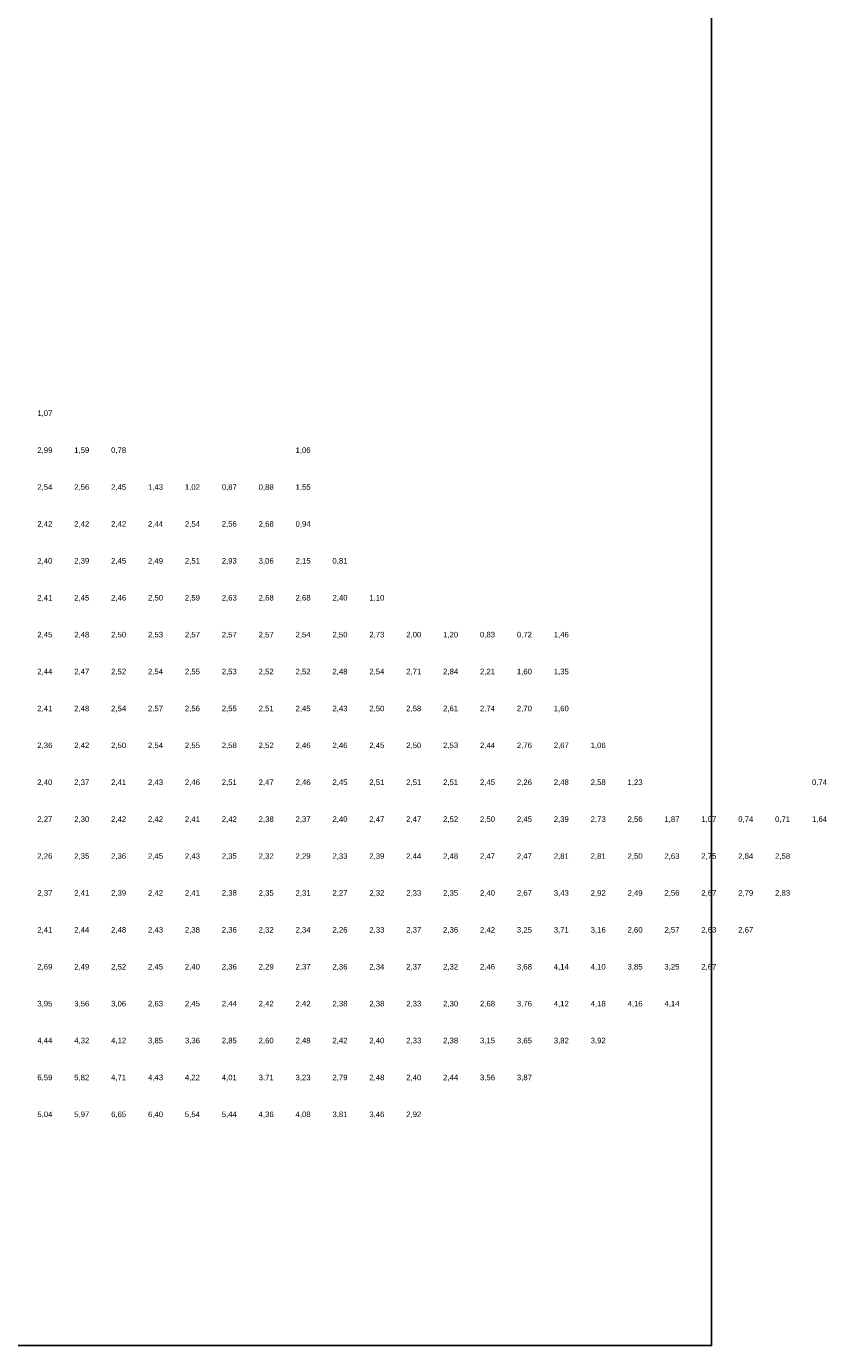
# Model space of a CAD drawing. Header units: metres. Extents: x 142558 to 144317, y 416662 to 417384.
# Tile 17 of 17: x 144100 to 144317, y 416662 to 417020. Entities that reach past the tile are written whole.
import ezdxf
from ezdxf.enums import TextEntityAlignment as Align

# ---------------------------------------------------------------- set-up
doc = ezdxf.new("R2010")
doc.units = ezdxf.units.M
doc.header["$MEASUREMENT"] = 0
doc.layers.add('beg_10Anno', color=252, linetype='Continuous')
doc.styles.add('Arial', font='arial.ttf')

msp = doc.modelspace()

# ---------------------------------------------------------------- linework, layer by layer
at = {"layer": 'Defpoints'}
msp.add_lwpolyline([(142557.58, 416662.34), (144285.74, 416662.34), (144285.74, 417384.1), (142557.58, 417384.1)], close=True, dxfattribs=at)

# ---------------------------------------------------------------- texts
at = {"layer": 'beg_10Anno', "style": 'Arial'}
for s, p in [('1,07', (144105, 416913.82)), ('2,99', (144105, 416903.82)), ('1,59', (144115, 416903.82)), ('0,78', (144125, 416903.82)), ('1,06', (144175, 416903.82)), ('2,54', (144105, 416893.82)), ('2,56', (144115, 416893.82)), ('2,45', (144125, 416893.82)), ('1,43', (144135, 416893.82)), ('1,02', (144145, 416893.82)), ('0,87', (144155, 416893.82)), ('0,88', (144165, 416893.82)), ('1,55', (144175, 416893.82)), ('2,42', (144105, 416883.82)), ('2,42', (144115, 416883.82)), ('2,42', (144125, 416883.82)), ('2,44', (144135, 416883.82)), ('2,54', (144145, 416883.82)), ('2,56', (144155, 416883.82)), ('2,68', (144165, 416883.82)), ('0,94', (144175, 416883.82)), ('2,40', (144105, 416873.82)), ('2,39', (144115, 416873.82)), ('2,45', (144125, 416873.82)), ('2,49', (144135, 416873.82)), ('2,51', (144145, 416873.82)), ('2,93', (144155, 416873.82)), ('3,06', (144165, 416873.82)), ('2,15', (144175, 416873.82)), ('0,81', (144185, 416873.82)), ('2,41', (144105, 416863.82)), ('2,45', (144115, 416863.82)), ('2,46', (144125, 416863.82)), ('2,50', (144135, 416863.82)), ('2,59', (144145, 416863.82)), ('2,63', (144155, 416863.82)), ('2,68', (144165, 416863.82)), ('2,68', (144175, 416863.82)), ('2,40', (144185, 416863.82)), ('1,10', (144195, 416863.82)), ('2,45', (144105, 416853.82)), ('2,48', (144115, 416853.82)), ('2,50', (144125, 416853.82)), ('2,53', (144135, 416853.82)), ('2,57', (144145, 416853.82)), ('2,57', (144155, 416853.82)), ('2,57', (144165, 416853.82)), ('2,54', (144175, 416853.82)), ('2,50', (144185, 416853.82)), ('2,73', (144195, 416853.82)), ('2,00', (144205, 416853.82)), ('1,20', (144215, 416853.82)), ('0,83', (144225, 416853.82)), ('0,72', (144235, 416853.82)), ('1,46', (144245, 416853.82)), ('2,44', (144105, 416843.82)), ('2,47', (144115, 416843.82)), ('2,52', (144125, 416843.82)), ('2,54', (144135, 416843.82)), ('2,55', (144145, 416843.82)), ('2,53', (144155, 416843.82)), ('2,52', (144165, 416843.82)), ('2,52', (144175, 416843.82)), ('2,48', (144185, 416843.82)), ('2,54', (144195, 416843.82)), ('2,71', (144205, 416843.82)), ('2,84', (144215, 416843.82)), ('2,21', (144225, 416843.82)), ('1,60', (144235, 416843.82)), ('1,35', (144245, 416843.82)), ('2,41', (144105, 416833.82)), ('2,48', (144115, 416833.82)), ('2,54', (144125, 416833.82)), ('2,57', (144135, 416833.82)), ('2,56', (144145, 416833.82)), ('2,55', (144155, 416833.82)), ('2,51', (144165, 416833.82)), ('2,45', (144175, 416833.82)), ('2,43', (144185, 416833.82)), ('2,50', (144195, 416833.82)), ('2,58', (144205, 416833.82)), ('2,61', (144215, 416833.82)), ('2,74', (144225, 416833.82)), ('2,70', (144235, 416833.82)), ('1,60', (144245, 416833.82)), ('2,36', (144105, 416823.82)), ('2,42', (144115, 416823.82)), ('2,50', (144125, 416823.82)), ('2,54', (144135, 416823.82)), ('2,55', (144145, 416823.82)), ('2,58', (144155, 416823.82)), ('2,52', (144165, 416823.82)), ('2,46', (144175, 416823.82)), ('2,46', (144185, 416823.82)), ('2,45', (144195, 416823.82)), ('2,50', (144205, 416823.82)), ('2,53', (144215, 416823.82)), ('2,44', (144225, 416823.82)), ('2,76', (144235, 416823.82)), ('2,67', (144245, 416823.82)), ('1,06', (144255, 416823.82)), ('2,40', (144105, 416813.82)), ('2,37', (144115, 416813.82)), ('2,41', (144125, 416813.82)), ('2,43', (144135, 416813.82)), ('2,46', (144145, 416813.82)), ('2,51', (144155, 416813.82)), ('2,47', (144165, 416813.82)), ('2,46', (144175, 416813.82)), ('2,45', (144185, 416813.82)), ('2,51', (144195, 416813.82)), ('2,51', (144205, 416813.82)), ('2,51', (144215, 416813.82)), ('2,45', (144225, 416813.82)), ('2,26', (144235, 416813.82)), ('2,48', (144245, 416813.82)), ('2,58', (144255, 416813.82)), ('1,23', (144265, 416813.82)), ('0,74', (144315, 416813.82)), ('2,27', (144105, 416803.82)), ('2,30', (144115, 416803.82)), ('2,42', (144125, 416803.82)), ('2,42', (144135, 416803.82)), ('2,41', (144145, 416803.82)), ('2,42', (144155, 416803.82)), ('2,38', (144165, 416803.82)), ('2,37', (144175, 416803.82)), ('2,40', (144185, 416803.82)), ('2,47', (144195, 416803.82)), ('2,47', (144205, 416803.82)), ('2,52', (144215, 416803.82)), ('2,50', (144225, 416803.82)), ('2,45', (144235, 416803.82)), ('2,39', (144245, 416803.82)), ('2,73', (144255, 416803.82)), ('2,56', (144265, 416803.82)), ('1,87', (144275, 416803.82)), ('1,07', (144285, 416803.82)), ('0,74', (144295, 416803.82)), ('0,71', (144305, 416803.82)), ('1,64', (144315, 416803.82)), ('2,26', (144105, 416793.82)), ('2,35', (144115, 416793.82)), ('2,36', (144125, 416793.82)), ('2,45', (144135, 416793.82)), ('2,43', (144145, 416793.82)), ('2,35', (144155, 416793.82)), ('2,32', (144165, 416793.82)), ('2,29', (144175, 416793.82)), ('2,33', (144185, 416793.82)), ('2,39', (144195, 416793.82)), ('2,44', (144205, 416793.82)), ('2,48', (144215, 416793.82)), ('2,47', (144225, 416793.82)), ('2,47', (144235, 416793.82)), ('2,81', (144245, 416793.82)), ('2,81', (144255, 416793.82)), ('2,50', (144265, 416793.82)), ('2,63', (144275, 416793.82)), ('2,75', (144285, 416793.82)), ('2,84', (144295, 416793.82)), ('2,58', (144305, 416793.82)), ('2,37', (144105, 416783.82)), ('2,41', (144115, 416783.82)), ('2,39', (144125, 416783.82)), ('2,42', (144135, 416783.82)), ('2,41', (144145, 416783.82)), ('2,38', (144155, 416783.82)), ('2,35', (144165, 416783.82)), ('2,31', (144175, 416783.82)), ('2,27', (144185, 416783.82)), ('2,32', (144195, 416783.82)), ('2,33', (144205, 416783.82)), ('2,35', (144215, 416783.82)), ('2,40', (144225, 416783.82)), ('2,67', (144235, 416783.82)), ('3,43', (144245, 416783.82)), ('2,92', (144255, 416783.82)), ('2,49', (144265, 416783.82)), ('2,56', (144275, 416783.82)), ('2,67', (144285, 416783.82)), ('2,79', (144295, 416783.82)), ('2,83', (144305, 416783.82)), ('2,41', (144105, 416773.82)), ('2,44', (144115, 416773.82)), ('2,48', (144125, 416773.82)), ('2,43', (144135, 416773.82)), ('2,38', (144145, 416773.82)), ('2,36', (144155, 416773.82)), ('2,32', (144165, 416773.82)), ('2,34', (144175, 416773.82)), ('2,26', (144185, 416773.82)), ('2,33', (144195, 416773.82)), ('2,37', (144205, 416773.82)), ('2,36', (144215, 416773.82)), ('2,42', (144225, 416773.82)), ('3,25', (144235, 416773.82)), ('3,71', (144245, 416773.82)), ('3,16', (144255, 416773.82)), ('2,60', (144265, 416773.82)), ('2,57', (144275, 416773.82)), ('2,63', (144285, 416773.82)), ('2,67', (144295, 416773.82)), ('2,69', (144105, 416763.82)), ('2,49', (144115, 416763.82)), ('2,52', (144125, 416763.82)), ('2,45', (144135, 416763.82)), ('2,40', (144145, 416763.82)), ('2,36', (144155, 416763.82)), ('2,29', (144165, 416763.82)), ('2,37', (144175, 416763.82)), ('2,36', (144185, 416763.82)), ('2,34', (144195, 416763.82)), ('2,37', (144205, 416763.82)), ('2,32', (144215, 416763.82)), ('2,46', (144225, 416763.82)), ('3,68', (144235, 416763.82)), ('4,14', (144245, 416763.82)), ('4,10', (144255, 416763.82)), ('3,85', (144265, 416763.82)), ('3,25', (144275, 416763.82)), ('2,67', (144285, 416763.82)), ('3,95', (144105, 416753.82)), ('3,56', (144115, 416753.82)), ('3,06', (144125, 416753.82)), ('2,63', (144135, 416753.82)), ('2,45', (144145, 416753.82)), ('2,44', (144155, 416753.82)), ('2,42', (144165, 416753.82)), ('2,42', (144175, 416753.82)), ('2,38', (144185, 416753.82)), ('2,38', (144195, 416753.82)), ('2,33', (144205, 416753.82)), ('2,30', (144215, 416753.82)), ('2,68', (144225, 416753.82)), ('3,76', (144235, 416753.82)), ('4,12', (144245, 416753.82)), ('4,18', (144255, 416753.82)), ('4,16', (144265, 416753.82)), ('4,14', (144275, 416753.82)), ('4,44', (144105, 416743.82)), ('4,32', (144115, 416743.82)), ('4,12', (144125, 416743.82)), ('3,85', (144135, 416743.82)), ('3,36', (144145, 416743.82)), ('2,85', (144155, 416743.82)), ('2,60', (144165, 416743.82)), ('2,48', (144175, 416743.82)), ('2,42', (144185, 416743.82)), ('2,40', (144195, 416743.82)), ('2,33', (144205, 416743.82)), ('2,38', (144215, 416743.82)), ('3,15', (144225, 416743.82)), ('3,65', (144235, 416743.82)), ('3,82', (144245, 416743.82)), ('3,92', (144255, 416743.82)), ('6,59', (144105, 416733.82)), ('5,82', (144115, 416733.82)), ('4,71', (144125, 416733.82)), ('4,43', (144135, 416733.82)), ('4,22', (144145, 416733.82)), ('4,01', (144155, 416733.82)), ('3,71', (144165, 416733.82)), ('3,23', (144175, 416733.82)), ('2,79', (144185, 416733.82)), ('2,48', (144195, 416733.82)), ('2,40', (144205, 416733.82)), ('2,44', (144215, 416733.82)), ('3,56', (144225, 416733.82)), ('3,87', (144235, 416733.82)), ('5,04', (144105, 416723.82)), ('5,97', (144115, 416723.82)), ('6,65', (144125, 416723.82)), ('6,40', (144135, 416723.82)), ('5,54', (144145, 416723.82)), ('5,44', (144155, 416723.82)), ('4,36', (144165, 416723.82)), ('4,08', (144175, 416723.82)), ('3,81', (144185, 416723.82)), ('3,46', (144195, 416723.82)), ('2,92', (144205, 416723.82))]:
    msp.add_text(s, height=1.503, dxfattribs=at).set_placement(p, align=Align.BOTTOM_CENTER)

doc.saveas('drawing.dxf')
